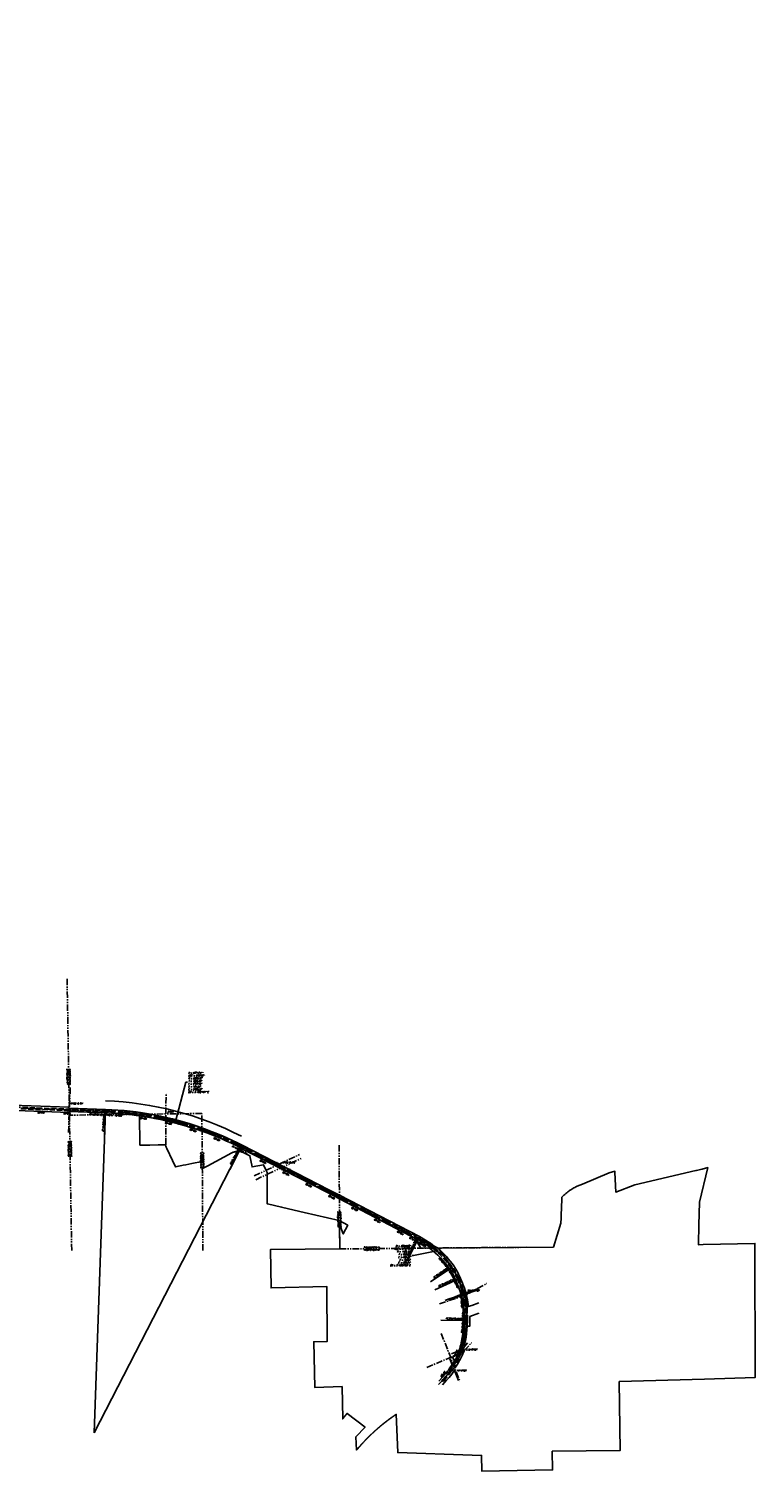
# Model space of a CAD drawing. Extents: x 161904 to 218308, y 394427 to 489441.
# Tile 7 of 19: x 204218 to 218308, y 394427 to 422425. Entities that reach past the tile are written whole.
import ezdxf
from ezdxf.enums import TextEntityAlignment as Align

# ---------------------------------------------------------------- set-up
doc = ezdxf.new("R2010")
doc.units = 0
doc.header["$LTSCALE"] = 200
doc.header["$MEASUREMENT"] = 0
for name, pattern in [('A-PHANTOM2', [1.25, 0.625, -0.125, 0.125, -0.125, 0.125, -0.125]), ('DR_X_EDGE OF WATER', [1.25, 0.625, -0.125, 0.125, -0.125, 0.125, -0.125]), ('GE_X_CENTERLINE 2', [1, 0.625, -0.125, 0.125, -0.125]), ('GE_X_CENTERLINE 4', [3.5, 2, -0.5, 0.5, -0.5]), ('RW_P_Const. Limits 1', [0.7, 0.5, -0.1, 0, -0.1]), ('X_Existing 4', [0.1875, 0.125, -0.0625])]:
    doc.linetypes.add(name, pattern=pattern)
doc.layers.get('0').update_dxf_attribs({"linetype": 'CONTINUOUS'})
for name, color, linetype in [('0_CJS_WORK', 40, 'CONTINUOUS'), ('BR_X_BRIDGE', 210, 'X_Existing 4'), ('DV_X_CORP', 2, 'Dv_X_Corp. Line 3'), ('DV_X_SECTION_LINE', 2, 'A-PHANTOM2'), ('GE_X_CL_100_SCALE', 2, 'GE_X_CENTERLINE 4'), ('GE_X_CL_ROAD', 2, 'GE_X_CENTERLINE 2'), ('GE_X_TEXT', 2, 'CONTINUOUS'), ('HY_X_WATER_EDGE', 124, 'DR_X_EDGE OF WATER'), ('PNTDESC', 3, 'CONTINUOUS'), ('PNTELEV', 5, 'CONTINUOUS'), ('PNTNO', 7, 'CONTINUOUS'), ('PNTS_Abutment', 1, 'CONTINUOUS'), ('PV_P_BIKEWAY', 200, 'CONTINUOUS'), ('RW_P_CLIMITS', 110, 'RW_P_Const. Limits 1'), ('RW_X_RW', 220, 'RW_X_Ex RW')]:
    doc.layers.add(name, color=color, linetype=linetype)
doc.layers.add('SC_SCRATCH-1', color=7, linetype='CONTINUOUS', plot=False)
doc.layers.add('SC_SCRATCH-2', color=2, linetype='CONTINUOUS', plot=False)
doc.styles.add('LINETYPE', font='romans.shx', dxfattribs={"width": 0.9})
doc.styles.add('PTXT', font='TXT')
doc.styles.add('romans', font='romans.shx', dxfattribs={"width": 0.75, "oblique": 22.5})
doc.linetypes.add('Dv_X_Corp. Line 3', pattern='A,0.175,-0.01,["/",LINETYPE,S=0.1,R=0,X=-0.01,Y=0.034],-0.01,0.175,-0.01,["/",LINETYPE,S=0.05,R=0,X=-0.005,Y=0.017],-0.01', length=0.39)
doc.linetypes.add('RW_X_Ex RW', pattern='A,1,-0.25,1,-0.25,1,-0.25,1,-0.25,["Ex. R/W",LINETYPE,S=0.1,R=0,X=-0.195,Y=-0.05],-0.5', length=5.5)
doc.dimstyles.new('20 Scale Prop', dxfattribs={"dimscale": 20, "dimtxt": 0.14, "dimasz": 0.12, "dimexe": 0.05, "dimexo": 0.05, "dimgap": 0.05, "dimtad": 1, "dimzin": 0, "dimdsep": 46, "dimtxsty": 'romans', "dimcen": 0, "dimdle": 0.1, "dimclrd": 1, "dimclre": 1, "dimclrt": 7, "dimaunit": 1, "dimadec": 4, "dimazin": 0, "dimtfac": 1, "dimtmove": 0, "dimatfit": 1, "dimfxl": 1, "dimtvp": 1, "dimtolj": 1, "dimtzin": 0, "dimarcsym": 0})

# ---------------------------------------------------------------- blocks, each defined once
blk = doc.blocks.new('SPT4')
at = {"color": 0, "linetype": 'Continuous'}
blk.add_circle((0, 0), 0.5, dxfattribs=at)
blk = doc.blocks.new('A$C31e48ac4')
at = {"layer": '0_CJS_WORK'}
blk.add_lwpolyline([(212649, 397872), (212655, 397849)], dxfattribs=at)
at = {"layer": '0_CJS_WORK', "elevation": 1072}
blk.add_lwpolyline([(212668, 397784), (212661, 397818)], dxfattribs=at)
blk = doc.blocks.new('SRVPNO1')
at = {"layer": 'PNTDESC', "style": 'PTXT'}
blk.add_attdef('DESC2', text='', height=1, dxfattribs=at).set_placement((0, -1.75), align=Align.CENTER)
at = {"layer": 'PNTELEV', "style": 'PTXT'}
blk.add_attdef('ELEV2', (1.5, -0.5), '', height=1, dxfattribs=at)
at = {"layer": 'PNTNO', "style": 'PTXT'}
blk.add_attdef('PT#', text='', height=1, dxfattribs=at).set_placement((0, 0.75), align=Align.CENTER)

msp = doc.modelspace()

# ---------------------------------------------------------------- linework, layer by layer
at = {"layer": '0_CJS_WORK'}
for points in [[(205706, 401416), (205485, 395174)], [(208345, 400727), (205485, 395174)], [(212494, 398361), (212409, 398308)]]:
    msp.add_lwpolyline(points, dxfattribs=at)
at = {"layer": 'BR_X_BRIDGE'}
for points in [[(204993, 401448), (205017, 401447), (205016, 401432), (204992, 401433)], [(208947, 400426), (209184, 400303), (209177, 400290), (208930, 400417)]]:
    msp.add_lwpolyline(points, close=True, dxfattribs=at)
at = {"layer": 'DV_X_CORP', "flags": 128}
for points in [[(207577, 401024, 0.050457), (206363, 401325)], [(210242, 399714), (210009, 399836), (208331, 400700, 0.033097), (207577, 401027)]]:
    msp.add_lwpolyline(points, format="xyb", dxfattribs=at)
for points in [[(206363, 401325), (206374, 400766), (206375, 400752), (206455, 400754), (206567, 400757), (206568, 400757), (206729, 400760), (206806, 400759), (206805, 400762), (206837, 400763), (206868, 400764), (206875, 400738), (206884, 400713), (206895, 400688), (207002, 400458), (207060, 400334), (207090, 400340), (207184, 400359), (207214, 400365), (207265, 400374), (207379, 400397), (207582, 400437)], [(207583, 400298), (207614, 400314), (207653, 400333), (207692, 400354), (208154, 400605), (208167, 400611), (208181, 400616), (208194, 400621), (208208, 400625), (208222, 400628), (208236, 400631), (208251, 400633), (208265, 400634), (208279, 400634), (208294, 400633), (208308, 400631), (208322, 400629), (208336, 400626), (208350, 400622), (208364, 400618), (208377, 400612), (208390, 400606), (208507, 400548), (208548, 400332), (208772, 400374), (208823, 400261), (208840, 400225), (208839, 399701), (208839, 399620), (208842, 399619), (208851, 399617), (208985, 399585), (209120, 399554), (209148, 399547), (209559, 399450), (210236, 399291), (210404, 399199), (210318, 399032), (210246, 399222)], [(210246, 399222), (210249, 398742), (208907, 398731), (208918, 397983), (209999, 398010), (210008, 396945), (209746, 396940), (209763, 396054), (210296, 396067), (210307, 395440), (210307, 395440), (210308, 395441), (210309, 395442), (210309, 395443), (210310, 395444), (210310, 395445), (210311, 395445), (210311, 395446), (210312, 395447), (210312, 395448), (210313, 395449), (210314, 395449), (210314, 395450), (210315, 395451), (210315, 395452), (210316, 395453), (210316, 395453), (210317, 395454), (210318, 395455), (210318, 395456), (210319, 395456), (210319, 395457), (210320, 395458), (210320, 395459), (210321, 395460), (210322, 395460), (210322, 395461), (210323, 395462), (210323, 395463), (210324, 395464), (210324, 395464), (210325, 395465), (210326, 395466), (210326, 395467), (210327, 395468), (210327, 395468), (210328, 395469), (210329, 395470), (210329, 395471), (210330, 395471), (210330, 395472), (210331, 395473), (210331, 395474), (210332, 395475), (210333, 395475), (210333, 395476), (210334, 395477), (210334, 395478), (210335, 395479), (210336, 395479), (210336, 395480), (210337, 395481), (210337, 395482), (210338, 395482), (210339, 395483), (210339, 395484), (210340, 395485), (210340, 395486), (210341, 395486), (210342, 395487), (210342, 395488), (210343, 395489), (210343, 395489), (210344, 395490), (210345, 395491), (210345, 395492), (210346, 395492), (210346, 395493), (210347, 395494), (210348, 395495), (210348, 395496), (210349, 395496), (210349, 395497), (210350, 395498), (210351, 395499), (210351, 395499), (210352, 395500), (210352, 395501), (210353, 395502), (210354, 395502), (210354, 395503), (210355, 395504), (210356, 395505), (210356, 395505), (210357, 395506), (210357, 395507), (210358, 395508), (210359, 395509), (210359, 395509), (210360, 395510), (210360, 395511), (210361, 395512), (210362, 395512), (210362, 395513), (210363, 395514), (210364, 395515), (210364, 395515), (210365, 395516), (210365, 395517), (210366, 395518), (210367, 395518), (210367, 395519), (210368, 395520), (210369, 395521), (210369, 395521), (210370, 395522), (210371, 395523), (210371, 395524), (210372, 395524), (210372, 395525), (210373, 395526), (210374, 395527), (210374, 395527), (210375, 395528), (210376, 395529), (210376, 395529), (210377, 395530), (210378, 395531), (210378, 395532), (210379, 395532), (210379, 395533), (210380, 395534), (210381, 395535), (210381, 395535), (210382, 395536), (210383, 395537), (210383, 395538), (210384, 395538), (210385, 395539), (210385, 395540), (210386, 395541), (210387, 395541), (210387, 395542), (210388, 395543), (210389, 395543), (210389, 395544), (210390, 395545), (210391, 395546), (210391, 395546), (210392, 395547), (210392, 395548), (210742, 395279), (210562, 395095), (210577, 394837), (210578, 394839), (210579, 394840), (210581, 394842), (210582, 394844), (210583, 394845), (210585, 394847), (210586, 394848), (210587, 394850), (210589, 394852), (210590, 394853), (210591, 394855), (210593, 394856), (210594, 394858), (210595, 394859), (210597, 394861), (210598, 394863), (210600, 394864), (210601, 394866), (210602, 394867), (210604, 394869), (210605, 394871), (210606, 394872), (210608, 394874), (210609, 394875), (210610, 394877), (210612, 394878), (210613, 394880), (210614, 394882), (210616, 394883), (210617, 394885), (210619, 394886), (210620, 394888), (210621, 394890), (210623, 394891), (210624, 394893), (210625, 394894), (210627, 394896), (210628, 394897), (210629, 394899), (210631, 394901), (210632, 394902), (210634, 394904), (210635, 394905), (210636, 394907), (210638, 394908), (210639, 394910), (210640, 394912), (210642, 394913), (210643, 394915), (210645, 394916), (210646, 394918), (210647, 394919), (210649, 394921), (210650, 394922), (210651, 394924), (210653, 394926), (210654, 394927), (210656, 394929), (210657, 394930), (210658, 394932), (210660, 394933), (210661, 394935), (210663, 394936), (210664, 394938), (210665, 394940), (210667, 394941), (210668, 394943), (210670, 394944), (210671, 394946), (210672, 394947), (210674, 394949), (210675, 394950), (210677, 394952), (210678, 394953), (210679, 394955), (210681, 394957), (210682, 394958), (210684, 394960), (210685, 394961), (210686, 394963), (210688, 394964), (210689, 394966), (210691, 394967), (210692, 394969), (210693, 394970), (210695, 394972), (210696, 394973), (210698, 394975), (210699, 394977), (210700, 394978), (210702, 394980), (210703, 394981), (210705, 394983), (210706, 394984), (210708, 394986), (210709, 394987), (210710, 394989), (210712, 394990), (210713, 394992), (210715, 394993), (210716, 394995), (210717, 394996), (210719, 394998), (210720, 394999), (210722, 395001), (210723, 395002), (210725, 395004), (210726, 395005), (210727, 395007), (210729, 395009), (210730, 395010), (210732, 395012), (210733, 395013), (210735, 395015), (210736, 395016), (210738, 395018), (210739, 395019), (210740, 395021), (210742, 395022), (210743, 395024), (210745, 395025), (210746, 395027), (210748, 395028), (210749, 395030), (210750, 395031), (210752, 395033), (210753, 395034), (210755, 395036), (210756, 395037), (210758, 395039), (210759, 395040), (210761, 395042), (210762, 395043), (210764, 395045), (210765, 395046), (210766, 395048), (210768, 395049), (210769, 395051), (210771, 395052), (210772, 395054), (210774, 395055), (210775, 395057), (210777, 395058), (210778, 395060), (210780, 395061), (210781, 395063), (210782, 395064), (210784, 395065), (210785, 395067), (210787, 395068), (210788, 395070), (210790, 395071), (210791, 395073), (210793, 395074), (210794, 395076), (210796, 395077), (210797, 395079), (210799, 395080), (210800, 395082), (210802, 395083), (210803, 395085), (210805, 395086), (210806, 395088), (210807, 395089), (210809, 395091), (210810, 395092), (210812, 395094), (210813, 395095), (210815, 395096), (210816, 395098), (210818, 395099), (210819, 395101), (210821, 395102), (210822, 395104), (210824, 395105), (210825, 395107), (210827, 395108), (210828, 395110), (210830, 395111), (210831, 395113), (210833, 395114), (210834, 395115), (210836, 395117), (210837, 395118), (210839, 395120), (210840, 395121), (210842, 395123), (210843, 395124), (210845, 395126), (210846, 395127), (210848, 395128), (210849, 395130), (210851, 395131), (210852, 395133), (210854, 395134), (210855, 395136), (210857, 395137), (210858, 395139), (210860, 395140), (210861, 395141), (210863, 395143), (210864, 395144), (210866, 395146), (210867, 395147), (210869, 395149), (210870, 395150), (210872, 395152), (210873, 395153), (210875, 395154), (210876, 395156), (210878, 395157), (210879, 395159), (210881, 395160), (210882, 395162), (210884, 395163), (210885, 395164), (210887, 395166), (210888, 395167), (210890, 395169), (210892, 395170), (210893, 395171), (210895, 395173), (210896, 395174), (210898, 395176), (210899, 395177), (210901, 395179), (210902, 395180), (210904, 395181), (210905, 395183), (210907, 395184), (210908, 395186), (210910, 395187), (210911, 395188), (210913, 395190), (210914, 395191), (210916, 395193), (210918, 395194), (210919, 395196), (210921, 395197), (210922, 395198), (210924, 395200), (210925, 395201), (210927, 395203), (210928, 395204), (210930, 395205), (210931, 395207), (210933, 395208), (210935, 395210), (210936, 395211), (210938, 395212), (210939, 395214), (210941, 395215), (210942, 395217), (210944, 395218), (210945, 395219), (210947, 395221), (210948, 395222), (210950, 395223), (210952, 395225), (210953, 395226), (210955, 395228), (210956, 395229), (210958, 395230), (210959, 395232), (210961, 395233), (210962, 395235), (210964, 395236), (210966, 395237), (210967, 395239), (210969, 395240), (210970, 395241), (210972, 395243), (210973, 395244), (210975, 395246), (210977, 395247), (210978, 395248), (210980, 395250), (210981, 395251), (210983, 395252), (210984, 395254), (210986, 395255), (210988, 395257), (210989, 395258), (210991, 395259), (210992, 395261), (210994, 395262), (210995, 395263), (210997, 395265), (210999, 395266), (211000, 395267), (211002, 395269), (211003, 395270), (211005, 395272), (211006, 395273), (211008, 395274), (211010, 395276), (211011, 395277), (211013, 395278), (211014, 395280), (211016, 395281), (211018, 395282), (211019, 395284), (211021, 395285), (211022, 395286), (211024, 395288), (211026, 395289), (211027, 395290), (211029, 395292), (211030, 395293), (211032, 395294), (211033, 395296), (211035, 395297), (211037, 395298), (211038, 395300), (211040, 395301), (211041, 395303), (211043, 395304), (211045, 395305), (211046, 395307), (211048, 395308), (211049, 395309), (211051, 395311), (211053, 395312), (211054, 395313), (211056, 395314), (211058, 395316), (211059, 395317), (211061, 395318), (211062, 395320), (211064, 395321), (211066, 395322), (211067, 395324), (211069, 395325), (211070, 395326), (211072, 395328), (211074, 395329), (211075, 395330), (211077, 395332), (211078, 395333), (211080, 395334), (211082, 395336), (211083, 395337), (211085, 395338), (211087, 395340), (211088, 395341), (211090, 395342), (211091, 395343), (211093, 395345), (211095, 395346), (211096, 395347), (211098, 395349), (211100, 395350), (211101, 395351), (211103, 395353), (211104, 395354), (211106, 395355), (211108, 395357), (211109, 395358), (211111, 395359), (211113, 395360), (211114, 395362), (211116, 395363), (211117, 395364), (211119, 395366), (211121, 395367), (211122, 395368), (211124, 395369), (211126, 395371), (211127, 395372), (211129, 395373), (211131, 395375), (211132, 395376), (211134, 395377), (211135, 395378), (211137, 395380), (211139, 395381), (211140, 395382), (211142, 395384), (211144, 395385), (211145, 395386), (211147, 395387), (211149, 395389), (211150, 395390), (211152, 395391), (211154, 395393), (211155, 395394), (211157, 395395), (211159, 395396), (211160, 395398), (211162, 395399), (211164, 395400), (211165, 395401), (211167, 395403), (211168, 395404), (211170, 395405), (211172, 395406), (211173, 395408), (211175, 395409), (211177, 395410), (211178, 395412), (211180, 395413), (211182, 395414), (211183, 395415), (211185, 395417), (211187, 395418), (211188, 395419), (211190, 395420), (211192, 395422), (211193, 395423), (211195, 395424), (211197, 395425), (211198, 395427), (211200, 395428), (211202, 395429), (211203, 395430), (211205, 395432), (211207, 395433), (211208, 395434), (211210, 395435), (211212, 395436), (211213, 395438), (211215, 395439), (211217, 395440), (211219, 395441), (211220, 395443), (211222, 395444), (211224, 395445), (211225, 395446), (211227, 395448), (211229, 395449), (211230, 395450), (211232, 395451), (211234, 395453), (211235, 395454), (211237, 395455), (211239, 395456), (211240, 395457), (211242, 395459), (211244, 395460), (211245, 395461), (211247, 395462), (211249, 395464), (211251, 395465), (211252, 395466), (211254, 395467), (211256, 395468), (211257, 395470), (211259, 395471), (211261, 395472), (211262, 395473), (211264, 395474), (211266, 395476), (211267, 395477), (211269, 395478), (211271, 395479), (211273, 395480), (211274, 395482), (211276, 395483), (211278, 395484), (211279, 395485), (211281, 395487), (211283, 395488), (211284, 395489), (211286, 395490), (211288, 395491), (211290, 395492), (211291, 395494), (211293, 395495), (211295, 395496), (211296, 395497), (211298, 395498), (211300, 395500), (211302, 395501), (211303, 395502), (211305, 395503), (211307, 395504), (211308, 395506), (211310, 395507), (211312, 395508), (211314, 395509), (211315, 395510), (211317, 395511), (211319, 395513), (211320, 395514), (211322, 395515), (211324, 395516), (211326, 395517), (211327, 395519), (211329, 395520), (211331, 395521), (211333, 395522), (211334, 395523), (211336, 395524), (211338, 395526), (211339, 395527), (211341, 395528), (211343, 395529), (211345, 395530), (211374, 394787), (212818, 394738), (213000, 394731), (213006, 394427), (214379, 394451), (214373, 394814), (215688, 394827), (215673, 396166), (217327, 396214), (218308, 396242), (218303, 398848), (217300, 398825), (217207, 398823), (217207, 398823), (217208, 398841), (217218, 399201), (217232, 399646), (217389, 400319), (217281, 400292), (217251, 400285), (217224, 400278), (217171, 400266), (217161, 400263), (217160, 400263), (215974, 399985), (215603, 399845), (215589, 400224), (215588, 400250), (215479, 400215), (214956, 399999), (214853, 399956), (214830, 399945), (214810, 399935), (214792, 399925), (214769, 399913), (214751, 399902), (214730, 399889), (214710, 399875), (214691, 399862), (214672, 399847), (214652, 399832), (214634, 399817), (214616, 399800), (214597, 399783), (214558, 399743), (214557, 399698), (214548, 399398), (214546, 399338), (214536, 399240), (214396, 398777), (214396, 398777), (211824, 398755), (211706, 398950)], [(211706, 398950), (210242, 399711)]]:
    msp.add_lwpolyline(points, dxfattribs=at)
at = {"layer": 'DV_X_SECTION_LINE'}
for p, q in [((204960, 403987, 1083), (205005, 401338, 1083)), ((207575, 401371, 1083), (205005, 401338, 1083)), ((205005, 401338, 1083), (205049, 398689, 1083)), ((207595, 398708, 1083), (207575, 401371, 1083)), ((210236, 400755), (210249, 398742)), ((210249, 398742), (213899, 398773))]:
    msp.add_line(p, q, dxfattribs=at)
at = {"layer": 'GE_X_CL_100_SCALE', "flags": 128}
msp.add_lwpolyline([(212166, 396111, 0.202852), (212713, 397352), (212713, 397352), (212713, 397352), (212713, 397352, 0.108764), (212549, 398152), (212549, 398152, 0.04547), (212421, 398382), (212421, 398382, 0.123492), (211780, 398950), (210023, 399862), (208345, 400727, 0.110524), (205706, 401416), (202414, 401533), (201503, 401565, -0.095566), (199220, 402090, -0.015383), (199109, 402143), (198881, 402261, -0.005658), (198757, 402327), (195553, 404082, 0.031494), (195496, 404109, -0.031411), (195418, 404145), (194898, 404430, -0.064889), (193463, 405477), (191483, 407359, -0.036524), (190920, 407977), (190785, 408149, 0.203646), (189477, 408871), (189405, 408878, -0.085862), (188721, 409070), (188036, 409397, 0.110077), (187497, 409521), (187495, 409521, 0.020424), (186931, 409501), (186931, 409501), (185318, 409380, -0.284033), (182689, 410742), (181107, 413386), (180012, 415218, 0.102147), (178668, 416681), (176758, 418057, -0.048711), (176340, 418425), (173844, 421095, -0.063768), (173419, 421685), (171330, 425537, -0.308633), (171339, 425632), (171350, 425645, 0.308709), (171363, 425768), (171064, 426320, 0.209681), (170994, 426374, -0.192237), (170928, 426422), (170568, 426990, 0.226969), (170488, 427040), (170486, 427040, -0.227282), (170406, 427091), (170406, 427091), (169978, 427768, -0.09406), (169701, 428472), (169586, 429073, -0.162829), (169599, 429167), (169629, 429229, 0.173462), (169641, 429330), (169620, 429421, 0.11918), (169600, 429461), (169477, 429605, -0.093546), (169448, 429656), (169448, 429656), (169328, 430006, -0.063178), (169231, 430475), (169221, 430600, 0.06482), (169213, 430638, -0.06482), (169205, 430675), (169186, 430921, -0.06482), (169188, 430960), (169188, 430960, 0.06482), (169190, 430998), (169061, 432631, 0.083668), (168856, 433451), (168231, 434879, -0.036508), (168073, 435329), (168073, 435329, 0.127445), (168029, 435405), (167803, 435636), (167803, 435636, -0.393695), (167802, 435705), (167802, 435705), (167941, 435861, 0.203664), (167967, 435939), (167967, 435939, -0.082651), (168062, 437009), (168528, 438812, -0.091606), (169229, 440317), (169229, 440317, 0.104607), (169278, 440431), (169298, 440530, 0.143769), (169288, 440649), (169239, 440776, -0.46004), (169311, 440910), (169549, 440962, 0.212662), (169811, 441154), (169811, 441154, 0.052964), (170028, 441652), (170028, 441652), (170255, 442373, -0.037877), (170512, 443015), (171840, 445718, 0.082591), (171854, 445765), (171859, 445804, -0.229485), (171878, 445833), (171923, 445860, 0.230976), (171942, 445890), (171945, 445912, -0.084017), (171959, 445960), (172014, 446072, 0.115819), (172405, 447771), (172399, 449065, -0.092061), (172409, 449119, 0.092061), (172419, 449173), (172416, 449707, 0.092061), (172406, 449761, -0.092061), (172396, 449815), (172395, 449921, -0.12717), (172719, 451198), (173072, 451842, 0.101362), (173478, 453156), (173526, 453652, -0.122238), (174263, 455731), (174835, 456597, -0.024427), (175098, 456955), (175385, 457309, 0.080263), (175715, 457884), (175819, 458159, -0.162217), (176675, 459212), (180210, 461459, -0.181266), (182026, 461842), (184003, 461541)], format="xyb", dxfattribs=at)
at = {"layer": 'GE_X_CL_ROAD'}
for points in [[(206877, 400763), (206879, 401763)], [(212220, 397101), (212580, 396168)]]:
    msp.add_lwpolyline(points, dxfattribs=at)
at = {"layer": 'GE_X_CL_ROAD', "flags": 128}
for points in [[(212185, 397672), (212698, 397847), (212723, 397858), (213100, 398067)], [(211939, 396441), (212506, 396679), (212638, 396748), (212660, 396765), (212810, 396921)]]:
    msp.add_lwpolyline(points, dxfattribs=at)
at = {"layer": 'GE_X_TEXT'}
for p, q in [((205706, 401416), (205688, 400916)), ((208345, 400727), (208116, 400282)), ((211780, 398950), (211549, 398506)), ((212421, 398382), (212008, 398099)), ((212421, 398382), (212008, 398099)), ((212549, 398152), (212092, 397949)), ((212549, 398152), (212092, 397949)), ((212713, 397352), (212213, 397360)), ((212713, 397352), (212213, 397360))]:
    msp.add_line(p, q, dxfattribs=at)
for points in [[(204268, 401453), (204269, 401481)], [(204367, 401449), (204368, 401477)], [(204467, 401446), (204468, 401474)], [(204567, 401442), (204568, 401470)], [(204667, 401439), (204668, 401467)], [(204767, 401435), (204768, 401463)], [(204867, 401432), (204868, 401460)], [(204967, 401428), (204968, 401456)], [(205067, 401425), (205068, 401453)], [(205167, 401421), (205168, 401449)], [(205267, 401418), (205268, 401446)], [(205367, 401414), (205368, 401442)], [(205467, 401411), (205468, 401439)], [(205567, 401407), (205568, 401435)], [(205667, 401404), (205668, 401431)], [(205705, 401402), (205706, 401430)], [(205766, 401400), (205768, 401428)], [(205866, 401394), (205868, 401422)], [(205966, 401387), (205968, 401415)], [(206065, 401379), (206068, 401407)], [(206164, 401369), (206167, 401397)], [(206263, 401357), (206267, 401385)], [(206362, 401344), (206366, 401372)], [(206461, 401329), (206465, 401357)], [(206559, 401313), (206564, 401340)], [(206658, 401295), (206663, 401322)], [(206755, 401275), (206761, 401303)], [(206853, 401254), (206859, 401281)], [(206950, 401231), (206957, 401259)], [(207047, 401207), (207054, 401234)], [(207143, 401181), (207151, 401208)], [(207239, 401154), (207247, 401181)], [(207335, 401125), (207343, 401152)], [(207430, 401095), (207438, 401121)], [(207524, 401063), (207533, 401089)], [(207618, 401029), (207628, 401056)], [(207712, 400995), (207722, 401021)], [(207805, 400958), (207815, 400984)], [(207897, 400920), (207908, 400946)], [(207989, 400881), (208000, 400907)], [(208080, 400840), (208091, 400866)], [(208170, 400798), (208182, 400823)], [(208260, 400754), (208272, 400779)], [(208339, 400714), (208351, 400739)], [(208349, 400709), (208362, 400734)], [(208438, 400663), (208450, 400688)], [(208527, 400617), (208539, 400642)], [(208615, 400572), (208628, 400596)], [(208704, 400526), (208717, 400551)], [(208793, 400480), (208806, 400505)], [(208882, 400434), (208895, 400459)], [(208971, 400388), (208984, 400413)], [(209060, 400343), (209073, 400367)], [(209149, 400297), (209162, 400322)], [(209238, 400251), (209251, 400276)], [(209327, 400205), (209339, 400230)], [(209415, 400159), (209428, 400184)], [(209504, 400114), (209517, 400138)], [(209593, 400068), (209606, 400093)], [(209682, 400022), (209695, 400047)], [(209771, 399976), (209784, 400001)], [(209860, 399930), (209873, 399955)], [(209949, 399885), (209962, 399909)], [(210038, 399839), (210051, 399864)], [(210126, 399793), (210139, 399817)], [(210215, 399747), (210228, 399771)], [(210304, 399700), (210317, 399725)], [(210393, 399654), (210406, 399679)], [(210481, 399608), (210494, 399633)], [(210570, 399562), (210583, 399587)], [(210659, 399516), (210672, 399541)], [(210748, 399470), (210760, 399495)], [(210836, 399424), (210849, 399449)], [(210925, 399378), (210938, 399403)], [(211014, 399332), (211027, 399356)], [(211103, 399286), (211115, 399310)], [(211191, 399239), (211204, 399264)], [(211280, 399193), (211293, 399218)], [(211369, 399147), (211382, 399172)], [(211457, 399101), (211470, 399126)], [(211546, 399055), (211559, 399080)], [(211635, 399009), (211648, 399034)], [(211724, 398963), (211737, 398988)], [(211773, 398937), (211786, 398962)], [(211812, 398916), (211825, 398941)], [(211897, 398866), (211912, 398890)], [(211980, 398811), (211996, 398834)], [(212059, 398751), (212076, 398773)], [(212135, 398687), (212153, 398708)], [(212207, 398619), (212226, 398638)], [(212274, 398546), (212295, 398565)], [(212338, 398470), (212360, 398488)], [(212397, 398391), (212420, 398407)], [(212409, 398374), (212432, 398389)], [(212409, 398374), (212432, 398389)], [(212452, 398308), (212476, 398322)], [(212500, 398222), (212525, 398234)], [(212536, 398146), (212562, 398158)], [(212536, 398146), (212562, 398158)], [(212542, 398132), (212568, 398143)], [(212580, 398040), (212606, 398050)], [(212612, 397946), (212639, 397955)], [(212639, 397851), (212666, 397858)], [(212661, 397754), (212689, 397759)], [(212679, 397656), (212706, 397660)], [(212690, 397558), (212718, 397560)], [(212697, 397459), (212725, 397460)], [(212699, 397359), (212727, 397359)], [(212699, 397352), (212727, 397352)], [(212699, 397352), (212727, 397352)], [(212670, 397064), (212697, 397058)], [(212685, 397162), (212713, 397158)], [(212695, 397260), (212723, 397258)], [(212591, 396777), (212617, 396767)], [(212623, 396871), (212649, 396863)], [(212649, 396967), (212676, 396960)], [(212464, 396508), (212488, 396494)], [(212511, 396595), (212536, 396583)], [(212554, 396685), (212579, 396674)], [(212226, 396192), (212247, 396172)], [(212292, 396266), (212314, 396247)], [(212354, 396343), (212376, 396326)], [(212411, 396424), (212435, 396409)]]:
    msp.add_lwpolyline(points, dxfattribs=at)
at = {"layer": 'HY_X_WATER_EDGE'}
for points in [[(205022, 401872), (204985, 400976)], [(208586, 400157), (209491, 400582)], [(208620, 400084), (209525, 400509)]]:
    msp.add_lwpolyline(points, dxfattribs=at)
at = {"layer": 'PNTS_Abutment'}
for p in [(204992, 401442), (205017, 401441), (208938, 400421), (209181, 400297)]:
    msp.add_point(p, dxfattribs=at)
at = {"layer": 'RW_P_CLIMITS'}
msp.add_lwpolyline([(202415, 401548), (205706, 401431, -0.041664), (206740, 401308), (206839, 401286), (206859, 401289), (206890, 401283), (206917, 401270), (207013, 401246, -0.057346), (208352, 400740), (210030, 399876), (211786, 398963, -0.123492), (212433, 398390, -0.04547), (212563, 398158, -0.028449), (212640, 397955), (212660, 397891), (212682, 397858), (212690, 397831), (212680, 397804), (212700, 397707, -0.046673), (212728, 397352, -0.011664), (212708, 397114), (212703, 397086), (212631, 396766), (212605, 396719), (212557, 396619), (212482, 396457), (212459, 396414), (212455, 396412), (212419, 396371, -0.039216), (212271, 396185), (212256, 396168), (212234, 396189), (212249, 396205, 0.039216), (212394, 396388), (212424, 396433), (212437, 396459), (212441, 396460), (212456, 396473), (212534, 396631), (212550, 396687), (212550, 396687), (212533, 396730), (212596, 396765), (212609, 396809, 0.032138), (212674, 397090), (212678, 397119, 0.034032), (212698, 397352, 0.046608), (212670, 397702), (212628, 397817), (212623, 397836), (212631, 397882), (212611, 397946, 0.028449), (212535, 398146, 0.04547), (212408, 398373, 0.123492), (211773, 398936), (210016, 399849), (208338, 400713, 0.057338), (207006, 401217), (206915, 401240), (206889, 401234), (206859, 401238), (206833, 401259), (206734, 401278, 0.041655), (205705, 401401), (202414, 401518)], format="xyb", dxfattribs=at)
at = {"layer": 'RW_X_RW', "flags": 128}
for points in [[(199797, 401921, 0.071081), (201505, 401615), (202416, 401583), (205002, 401491)], [(199798, 401815, 0.069711), (201502, 401515), (202412, 401483), (205004, 401391)], [(205002, 401474), (205707, 401449, -0.076222), (207577, 401094)], [(205003, 401408), (205704, 401383, -0.077189), (207577, 401024)], [(207577, 401091, -0.033973), (208359, 400753), (210037, 399889), (210242, 399782)], [(207577, 401027, -0.033097), (208331, 400700), (210009, 399836), (210242, 399714)], [(210242, 399786), (211795, 398979, -0.055584), (212125, 398758)], [(210242, 399711), (211764, 398920, -0.044132), (212021, 398757)], [(212380, 398353, 0.082151), (211993, 398756, 0.082151)], [(212462, 398410, 0.064718), (212151, 398758, 0.064718)]]:
    msp.add_lwpolyline(points, format="xyb", dxfattribs=at)
at = {"layer": 'RW_X_RW'}
for points in [[(212380, 398353), (212431, 398277)], [(212618, 397820), (212601, 397871), (212585, 397917), (212569, 397963), (212551, 398008), (212533, 398053), (212526, 398070), (212514, 398098), (212495, 398143), (212481, 398172), (212475, 398187), (212454, 398231), (212444, 398250), (212437, 398263), (212432, 398275), (212431, 398277)], [(212462, 398410), (212538, 398285)], [(212538, 398285), (212553, 398254), (212574, 398210), (212595, 398165), (212614, 398119), (212633, 398073), (212651, 398027), (212669, 397981), (212685, 397934), (212698, 397897), (212712, 397853)], [(212940, 397973), (212701, 397888)], [(212707, 397869), (212946, 397954)], [(212607, 397854), (212550, 397834), (212476, 397807), (212351, 397763), (212323, 397752), (212295, 397742)], [(212359, 397744), (212594, 397828)], [(212561, 396760), (212577, 396810), (212587, 396845), (212596, 396880), (212605, 396916), (212613, 396951), (212621, 396987), (212627, 397023), (212633, 397059), (212639, 397095), (212643, 397131), (212647, 397168), (212650, 397204), (212653, 397241), (212655, 397277), (212656, 397314), (212656, 397350), (212656, 397387), (212655, 397423), (212653, 397460), (212650, 397496), (212647, 397532), (212643, 397569), (212639, 397605), (212633, 397641), (212627, 397677), (212620, 397713), (212613, 397749), (212605, 397784), (212594, 397828)], [(212567, 396711), (212596, 396804), (212606, 396840), (212616, 396875), (212625, 396911), (212633, 396947), (212640, 396983), (212647, 397020), (212653, 397056), (212659, 397092), (212663, 397129), (212667, 397166), (212670, 397203), (212673, 397239), (212675, 397276), (212676, 397313), (212676, 397350), (212676, 397387), (212675, 397424), (212673, 397461), (212670, 397498), (212667, 397534), (212663, 397571), (212658, 397608), (212653, 397644), (212647, 397681), (212640, 397717), (212633, 397753), (212624, 397789), (212617, 397819)], [(212711, 397853), (212713, 397845), (212706, 397841), (212717, 397798), (212727, 397754), (212735, 397709), (212740, 397665), (212744, 397620), (212812, 397645), (212945, 397695)], [(212949, 397495), (212949, 397493), (212774, 397431), (212775, 397400), (212776, 397360), (212776, 397320), (212775, 397280), (212773, 397241), (212773, 397240), (212721, 397239), (212716, 397169), (212709, 397099), (212699, 397029), (212687, 396960), (212672, 396891), (212654, 396823), (212633, 396745)], [(212418, 396704), (212561, 396760)], [(212667, 396773), (212638, 396702), (212626, 396675), (212613, 396648), (212600, 396621), (212585, 396595), (212574, 396574), (212553, 396539), (212532, 396504), (212481, 396424)], [(212653, 396820), (212725, 396917)], [(212446, 396516), (212407, 396459), (212382, 396424), (212357, 396390), (212338, 396365), (212324, 396347), (212298, 396314), (212292, 396308), (212271, 396282), (212260, 396269), (212248, 396256), (212173, 396175), (212171, 396172)], [(212385, 396607), (212430, 396493)], [(212440, 396648), (212544, 396688)], [(212474, 396563), (212440, 396648)], [(212445, 396518), (212485, 396581), (212501, 396608), (212516, 396634), (212530, 396661), (212533, 396667), (212551, 396702)], [(212245, 396103), (212323, 396190), (212342, 396212), (212370, 396244), (212397, 396278), (212423, 396312), (212449, 396346), (212490, 396402)], [(212474, 396381), (212553, 396184)]]:
    msp.add_lwpolyline(points, dxfattribs=at)
at = {"layer": 'SC_SCRATCH-1'}
for p, q in [((205703, 401415, 1088), (205484, 395169, 1085)), ((205484, 395169, 1085), (208345, 400726, 1084))]:
    msp.add_line(p, q, dxfattribs=at)
msp.add_circle((208345, 400727, 1081), 0.25, dxfattribs=at)
at = {"layer": 'SC_SCRATCH-2', "color": 2}
for p, q in [((211780, 398950), (212171, 398746)), ((212171, 398746), (212421, 398382))]:
    msp.add_line(p, q, dxfattribs=at)
at = {"layer": 'SC_SCRATCH-2', "color": 1}
for p, q in [((212421, 398382), (212495, 398273)), ((212495, 398273), (212549, 398152))]:
    msp.add_line(p, q, dxfattribs=at)
at = {"layer": 'SC_SCRATCH-2', "color": 3}
msp.add_lwpolyline([(208344, 400927, 0.110524), (205707, 401616)], format="xyb", dxfattribs=at)
at = {"layer": 'SC_SCRATCH-2', "color": 4}
for points in [[(212549, 398152), (212719, 397770)], [(212719, 397770), (212713, 397352)]]:
    msp.add_lwpolyline(points, dxfattribs=at)

# ---------------------------------------------------------------- block references
at = {"layer": 'GE_X_TEXT', "xscale": 16, "yscale": 16, "zscale": 16}
for p, rotation in [((205706, 401416), 267.9724957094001), ((208345, 400727), 242.7445693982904), ((211780, 398950), 242.5461024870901), ((212421, 398382), 214.3864822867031), ((212421, 398382), 214.3864822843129), ((212549, 398152), 203.9725993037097), ((212549, 398152), 203.9725993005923), ((212713, 397352), 179.1434366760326), ((212713, 397352), 179.1434366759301)]:
    msp.add_blockref('SPT4', p, dxfattribs=dict(at, rotation=rotation))
at = {"layer": 'PNTS_Abutment', "xscale": 24, "yscale": 24, "zscale": 24}
for p, values in [((204992, 401442), {'PT#': 'UNT1', 'ELEV2': '0.000', 'DESC2': 'REAR'}), ((205017, 401441), {'PT#': 'UNT2', 'ELEV2': '0.000', 'DESC2': 'Forward'}), ((208938, 400421), {'PT#': 'CFR1', 'ELEV2': '0.000', 'DESC2': 'Rear'}), ((209181, 400297), {'PT#': 'CFR2', 'ELEV2': '0.000', 'DESC2': 'Forward'})]:
    msp.add_blockref('SRVPNO1', p, dxfattribs=at).add_auto_attribs(values)
at = {"layer": 'PV_P_BIKEWAY'}
msp.add_blockref('A$C31e48ac4', (0, 0), dxfattribs=at)

# ---------------------------------------------------------------- texts
at = {"layer": '0_CJS_WORK', "char_height": 20, "attachment_point": 5, "line_spacing_factor": 1.5, "style": 'romans'}
for s, insert, rotation in [('NE QUARTER SECTION 13\\PNW QUARTER SECTION 18', (204992, 402081, 1083), 90.9652), ('SE QUARTER SECTION 13\\PSW QUARTER SECTION 18', (205016, 400679, 1083), 90.9652), ('SW QUARTER SECTION 18\\PSE QUARTER SECTION 18', (207582, 400458, 1083), 90.3692), ('SE QUARTER SECTION 18\\PSW QUARTER SECTION 17', (210245, 399309), 90.3692), ('SW QUARTER SECTION 17\\PNW QUARTER SECTION 20', (210865, 398747), 0.4883)]:
    msp.add_mtext_dynamic_manual_height_columns(s, width=364.86, gutter_width=60, heights=[0], dxfattribs=dict(at, insert=insert, rotation=rotation))
at = {"layer": '0_CJS_WORK', "char_height": 24, "attachment_point": 1, "style": 'romans'}
for s, width, insert in [('BRIDGE NO. 591', 376.8, (205030, 401574)), ('S.R. 97', 262.54, (206912, 401413)), ('BRIDGE NO. 590 ', 420.47, (209144, 400429)), ('TRAXLER STREET', 262.54, (212725, 397944)), ('E. ELM STREET', 262.54, (212702, 396799)), ('MAIN STREET', 262.54, (212521, 396391))]:
    msp.add_mtext_dynamic_manual_height_columns(s, width=width, gutter_width=120, heights=[0], dxfattribs=dict(at, insert=insert))
at = {"layer": 'GE_X_TEXT', "style": 'romans', "oblique": 22.5, "width": 0.75}
for s, rotation, p in [('215+00', 177.9725, (204466, 401410)), ('210+00', 177.9725, (204966, 401392)), ('205+00', 177.9725, (205466, 401375)), ('PT STA.202+61.48', 177.9725, (205704, 401366)), ('PT STA.202+61.48', 87.9725, (205689, 401167)), ('200+00', 175.5738, (205963, 401352)), ('195+00', 170.9869, (206455, 401294)), ('190+00', 166.4001, (206942, 401196)), ('185+00', 161.8133, (207418, 401061)), ('180+00', 157.2265, (207883, 400887)), ('PC STA.175+11.43', 152.7446, (208322, 400682)), ('175+00', 152.7446, (208332, 400677)), ('PC STA.175+11.43', 62.7446, (208223, 400508)), ('170+00', 152.7446, (208777, 400448)), ('165+00', 152.7446, (209221, 400219)), ('160+00', 152.7446, (209666, 399990)), ('155+00', 152.5461, (210110, 399761)), ('150+00', 152.5461, (210554, 399530)), ('145+00', 152.5461, (210997, 399300)), ('140+00', 152.5461, (211441, 399069)), ('PT STA.136+44.35', 62.5461, (211657, 398731)), ('PT STA.136+44.35', 152.5461, (211756, 398905)), ('135+00', 147.8488, (211878, 398835)), ('130+00', 131.5782, (212247, 398522)), ('PC STA.127+78.99', 124.3865, (212380, 398353)), ('PT STA.127+78.99', 124.3865, (212380, 398353)), ('PT STA.127+78.99', 34.3865, (212210, 398247)), ('PC STA.127+78.99', 34.3865, (212210, 398247)), ('PC STA.125+15.74', 23.9726, (212317, 398058)), ('PT STA.125+15.74', 23.9726, (212317, 398058)), ('PT STA.125+15.74', 113.9726, (212503, 398132)), ('PC STA.125+15.74', 113.9726, (212503, 398132)), ('125+00', 113.4976, (212509, 398118)), ('120+00', 98.4093, (212643, 397651)), ('PC STA.116+92.95', 359.1434, (212463, 397364)), ('PT STA.116+92.95', 359.1434, (212463, 397364)), ('PC STA.116+92.95', 89.1434, (212663, 397353)), ('PT STA.116+92.95', 89.1434, (212663, 397353)), ('115+00', 82.79, (212649, 397166)), ('110+00', 66.3257, (212521, 396700)), ('105+00', 49.8614, (212265, 396289))]:
    msp.add_text(s, height=28, rotation=rotation, dxfattribs=at).set_placement(p, align=Align.BOTTOM_CENTER)
at = {"layer": 'SC_SCRATCH-2', "color": 2, "style": 'romans', "oblique": 22.5, "width": 0.75}
for s, p in [('D = 25°13\'41"', (207309, 402175)), ('DOC = 0°55\'06"', (207309, 402122)), ("R = 6239.77'", (207309, 402068)), ("T = 1396.35'", (207309, 402015)), ("C = 2725.30'", (207309, 401855)), ('CB = S 75°21\'31" E', (207309, 401801)), ("L = 2747.44'", (207309, 401962)), ("E = 154.33'", (207309, 401908))]:
    msp.add_text(s, height=32, dxfattribs=at).set_placement(p, align=Align.TOP_LEFT)
for s, p in [('DOC = 3°15\'15"', (211619, 398759)), ('D = 28°09\'35"', (211619, 398812)), ("R = 1760.72'", (211619, 398705)), ('CB = S 48°27\'59" E', (211619, 398438)), ("T = 441.60'", (211619, 398652)), ("C = 856.67'", (211619, 398492)), ("L = 865.36'", (211619, 398599)), ("E = 54.53'", (211619, 398545))]:
    msp.add_text(s, height=32, dxfattribs=at).set_placement(p, align=Align.TOP_RIGHT)

# ---------------------------------------------------------------- leaders
at = {"layer": 'SC_SCRATCH-2', "color": 2}
for points in [[(207063, 401217), (207264, 401975), (207296, 401975)], [(212135, 398705), (211680, 398612), (211648, 398612)]]:
    msp.add_leader(points, dimstyle='20 Scale Prop', override={"dimscale": 400, "dimtxt": 0.12, "dimasz": 0.08, "dimdec": 2}, dxfattribs=at)

doc.saveas('drawing.dxf')
